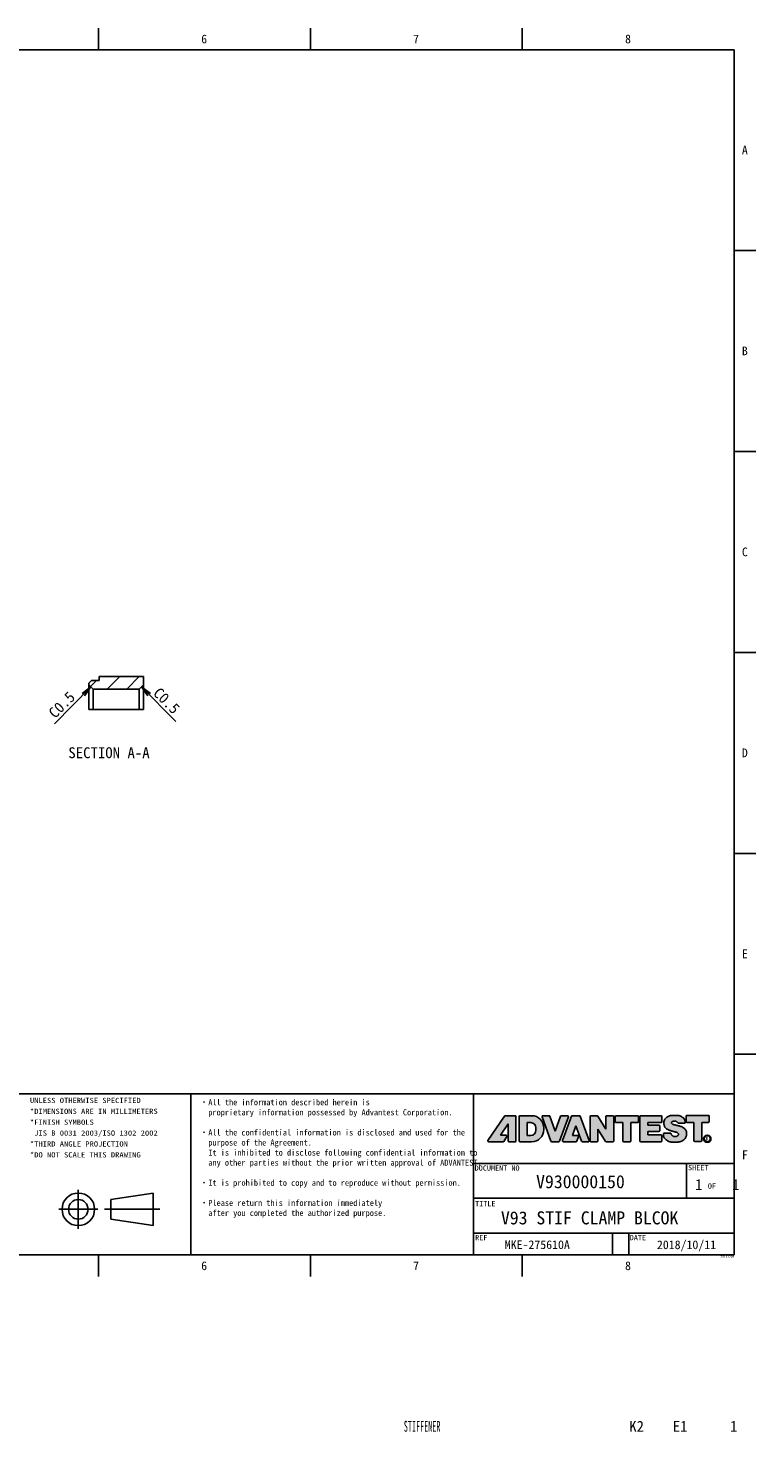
# Model space of a CAD drawing. Extents: x 0 to 415, y -31 to 324.
# Tile 2 of 2: x 248 to 415, y -31 to 292. Entities that reach past the tile are written whole.
import ezdxf
from ezdxf.enums import TextEntityAlignment as Align
from ezdxf.lldxf.tags import DXFTag

# ---------------------------------------------------------------- set-up
doc = ezdxf.new("R2010")
doc.units = 0
for name, color, linetype in [('100', 7, 'CONTINUOUS'), ('DEFAULT', 7, 'CONTINUOUS'), ('LAYER0$C$L0', 7, 'CONTINUOUS'), ('LAYER1$C$L1', 7, 'CONTINUOUS'), ('MKE-275610A', 7, 'CONTINUOUS'), ('ﾃﾞﾌｫﾙﾄ', 7, 'CONTINUOUS')]:
    doc.layers.add(name, color=color, linetype=linetype)
doc.styles.add('SEACAD_ARIAL_TTF', font='txt')
tags = doc.linetypes.add('CENTER2', pattern=[28.575, 19.05, -3.175, 3.175, -3.175]).pattern_tags.tags
tags[10:11] = [DXFTag(74, 4), DXFTag(75, 0), DXFTag(340, '0'), DXFTag(46, 0.0), DXFTag(50, 0.0), DXFTag(44, 0.0), DXFTag(45, 0.0)]
tags[8:9] = [DXFTag(74, 4), DXFTag(75, 0), DXFTag(340, '0'), DXFTag(46, 0.0), DXFTag(50, 0.0), DXFTag(44, 0.0), DXFTag(45, 0.0)]
tags[6:7] = [DXFTag(74, 4), DXFTag(75, 0), DXFTag(340, '0'), DXFTag(46, 0.0), DXFTag(50, 0.0), DXFTag(44, 0.0), DXFTag(45, 0.0)]
tags[4:5] = [DXFTag(74, 4), DXFTag(75, 0), DXFTag(340, '0'), DXFTag(46, 0.0), DXFTag(50, 0.0), DXFTag(44, 0.0), DXFTag(45, 0.0)]

# ---------------------------------------------------------------- blocks, each defined once
blk = doc.blocks.new('SE7')
at = {"layer": 'MKE-275610A', "linetype": 'CONTINUOUS'}
h = blk.add_hatch(dxfattribs=at)
h.set_pattern_fill('LINE', angle=45, style=0)
h.paths.add_polyline_path([(263.94, 142.04), (262.14, 142.04), (261.54, 141.44), (261.54, 141.04), (262.54, 140.04), (273.14, 140.04), (274.14, 141.04), (274.14, 142.94), (263.94, 142.94)])
at = {"layer": 'MKE-275610A', "color": 7, "linetype": 'CONTINUOUS'}
for p, q in [((262.14, 142.04), (261.54, 141.44)), ((263.94, 142.04), (262.14, 142.04)), ((263.94, 142.04), (263.94, 142.94)), ((274.14, 142.94), (263.94, 142.94)), ((274.14, 142.94), (274.14, 141.04)), ((261.54, 141.04), (261.54, 141.44)), ((261.54, 135.34), (261.54, 141.04)), ((261.54, 141.04), (262.54, 140.04)), ((262.54, 140.04), (262.54, 135.34)), ((273.14, 140.04), (262.54, 140.04)), ((273.14, 140.04), (274.14, 141.04)), ((273.14, 135.34), (273.14, 140.04)), ((274.14, 141.04), (274.14, 135.34)), ((262.54, 135.34), (261.54, 135.34)), ((273.14, 135.34), (262.54, 135.34)), ((274.14, 135.34), (273.14, 135.34))]:
    blk.add_line(p, q, dxfattribs=at)
blk = doc.blocks.new('GDIMGGROUP2')
at = {"layer": 'DEFAULT', "color": 7, "linetype": 'CONTINUOUS'}
blk.add_line((273.64, 140.54), (281.55, 132.63), dxfattribs=at)
blk.add_lwpolyline([(275.12, 138.47), (273.64, 140.54), (275.71, 139.06)], dxfattribs=at)
at = {"layer": 'DEFAULT', "color": 7, "linetype": 'CONTINUOUS', "style": 'SEACAD_ARIAL_TTF'}
blk.add_text('C0.5', height=2.5, rotation=315, dxfattribs=at).set_placement((277.92, 140.68), align=Align.TOP_LEFT)
blk = doc.blocks.new('GDIMGGROUP3')
at = {"layer": 'DEFAULT', "color": 7, "linetype": 'CONTINUOUS'}
blk.add_line((262.04, 140.54), (253.61, 132.1), dxfattribs=at)
blk.add_lwpolyline([(259.98, 139.06), (262.04, 140.54), (260.57, 138.47)], dxfattribs=at)
at = {"layer": 'DEFAULT', "color": 7, "linetype": 'CONTINUOUS', "style": 'SEACAD_ARIAL_TTF'}
blk.add_text('C0.5', height=2.5, rotation=45, dxfattribs=at).set_placement((252.02, 134.93), align=Align.TOP_LEFT)

msp = doc.modelspace()

# ---------------------------------------------------------------- hatches: boundary and pattern name
at = {"layer": 'DEFAULT', "linetype": 'CONTINUOUS'}
h = msp.add_hatch(color=7, dxfattribs=at)
edge = h.paths.add_edge_path()
edge.add_arc((358.2, 36.2), 0.2, 180, 270)
edge.add_line((358.2, 36), (359.6, 36))
edge.add_arc((359.6, 36.2), 0.2, 270, 360)
edge.add_line((359.8, 36.2), (359.8, 41.8))
edge.add_arc((359.6, 41.8), 0.2, 0, 90)
edge.add_line((359.6, 42), (357.299, 42))
edge.add_arc((357.299, 41.8), 0.2, 90, 146)
edge.add_line((357.133, 41.912), (353.356, 36.312))
edge.add_arc((353.521, 36.2), 0.2, 146, 270)
edge.add_line((353.521, 36), (356.806, 36))
edge.add_arc((356.806, 36.2), 0.2, 270, 326)
edge.add_line((356.972, 36.088), (357.714, 37.188))
edge.add_arc((357.548, 37.3), 0.2, 326, 450)
edge.add_line((357.548, 37.5), (356.244, 37.5))
edge.add_line((356.244, 37.5), (358, 40.104))
edge.add_line((358, 40.104), (358, 36.2))
h = msp.add_hatch(color=7, dxfattribs=at)
edge = h.paths.add_edge_path()
edge.add_line((363.4, 42), (360.75, 42))
edge.add_arc((360.75, 41.8), 0.2, 90, 180)
edge.add_line((360.55, 41.8), (360.55, 36.2))
edge.add_arc((360.75, 36.2), 0.2, 180, 270)
edge.add_line((360.75, 36), (363.4, 36))
edge.add_arc((363.4, 38.8), 2.8, 270, 360)
edge.add_line((366.2, 38.8), (366.2, 39.2))
edge.add_arc((363.4, 39.2), 2.8, 0, 90)
edge = h.paths.add_edge_path()
edge.add_line((362.35, 37.451), (363.19, 37.451))
edge.add_arc((363.19, 38.651), 1.2, 270, 360)
edge.add_line((364.39, 38.651), (364.39, 39.2))
edge.add_arc((363.19, 39.2), 1.2, 0, 90)
edge.add_line((363.19, 40.4), (362.35, 40.4))
edge.add_line((362.35, 40.4), (362.35, 37.451))
h = msp.add_hatch(color=7, dxfattribs=at)
edge = h.paths.add_edge_path()
edge.add_line((365.788, 41.732), (367.827, 36.132))
edge.add_arc((368.015, 36.2), 0.2, 200, 270)
edge.add_line((368.015, 36), (369.625, 36))
edge.add_arc((369.625, 36.2), 0.2, 270, 340)
edge.add_line((369.813, 36.132), (371.851, 41.732))
edge.add_arc((371.663, 41.8), 0.2, 340, 450)
edge.add_line((371.663, 42), (370.252, 42))
edge.add_arc((370.252, 41.8), 0.2, 90, 160)
edge.add_line((370.064, 41.868), (368.827, 38.47))
edge.add_line((368.827, 38.47), (367.59, 41.868))
edge.add_arc((367.402, 41.8), 0.2, 20, 90)
edge.add_line((367.402, 42), (365.976, 42))
edge.add_arc((365.976, 41.8), 0.2, 90, 200)
h = msp.add_hatch(color=7, dxfattribs=at)
edge = h.paths.add_edge_path()
edge.add_line((376.621, 36.268), (374.583, 41.868))
edge.add_arc((374.395, 41.8), 0.2, 20, 90)
edge.add_line((374.395, 42), (372.754, 42))
edge.add_arc((372.754, 41.8), 0.2, 90, 160)
edge.add_line((372.566, 41.868), (370.528, 36.268))
edge.add_arc((370.716, 36.2), 0.2, 160, 270)
edge.add_line((370.716, 36), (373.628, 36))
edge.add_arc((373.628, 36.2), 0.2, 270, 340)
edge.add_line((373.816, 36.132), (374.199, 37.183))
edge.add_arc((374.011, 37.251), 0.2, 340, 450)
edge.add_line((374.011, 37.451), (372.773, 37.451))
edge.add_line((372.773, 37.451), (373.573, 39.651))
edge.add_line((373.573, 39.651), (374.854, 36.132))
edge.add_arc((375.042, 36.2), 0.2, 200, 270)
edge.add_line((375.042, 36), (376.433, 36))
edge.add_arc((376.433, 36.2), 0.2, 270, 380)
h = msp.add_hatch(color=7, dxfattribs=at)
edge = h.paths.add_edge_path()
edge.add_line((376.85, 41.8), (376.85, 36.2))
edge.add_arc((377.05, 36.2), 0.2, 180, 270)
edge.add_line((377.05, 36), (378.447, 36))
edge.add_arc((378.447, 36.2), 0.2, 270, 360)
edge.add_line((378.647, 36.2), (378.647, 38.92))
edge.add_line((378.647, 38.92), (380.413, 36.094))
edge.add_arc((380.583, 36.2), 0.2, 212, 270)
edge.add_line((380.583, 36), (382.074, 36))
edge.add_arc((382.074, 36.2), 0.2, 270, 360)
edge.add_line((382.274, 36.2), (382.274, 41.8))
edge.add_arc((382.074, 41.8), 0.2, 0, 90)
edge.add_line((382.074, 42), (380.7, 42))
edge.add_arc((380.7, 41.8), 0.2, 90, 180)
edge.add_line((380.5, 41.8), (380.5, 38.873))
edge.add_line((380.5, 38.873), (378.605, 41.906))
edge.add_arc((378.435, 41.8), 0.2, 32, 90)
edge.add_line((378.435, 42), (377.05, 42))
edge.add_arc((377.05, 41.8), 0.2, 90, 180)
h = msp.add_hatch(color=7, dxfattribs=at)
edge = h.paths.add_edge_path()
edge.add_line((382.85, 40.4), (384.41, 40.4))
edge.add_line((384.41, 40.4), (384.41, 36.2))
edge.add_arc((384.61, 36.2), 0.2, 180, 270)
edge.add_line((384.61, 36), (386.02, 36))
edge.add_arc((386.02, 36.2), 0.2, 270, 360)
edge.add_line((386.22, 36.2), (386.22, 40.4))
edge.add_line((386.22, 40.4), (387.75, 40.4))
edge.add_arc((387.75, 40.6), 0.2, 270, 360)
edge.add_line((387.95, 40.6), (387.95, 41.8))
edge.add_arc((387.75, 41.8), 0.2, 0, 90)
edge.add_line((387.75, 42), (382.85, 42))
edge.add_arc((382.85, 41.8), 0.2, 90, 180)
edge.add_line((382.65, 41.8), (382.65, 40.6))
edge.add_arc((382.85, 40.6), 0.2, 180, 270)
h = msp.add_hatch(color=7, dxfattribs=at)
edge = h.paths.add_edge_path()
edge.add_line((390.12, 39.8), (390.12, 40.4))
edge.add_line((390.12, 40.4), (393.15, 40.4))
edge.add_arc((393.15, 40.6), 0.2, 270, 360)
edge.add_line((393.35, 40.6), (393.35, 41.8))
edge.add_arc((393.15, 41.8), 0.2, 0, 90)
edge.add_line((393.15, 42), (388.5, 42))
edge.add_arc((388.5, 41.8), 0.2, 90, 180)
edge.add_line((388.3, 41.8), (388.3, 36.2))
edge.add_arc((388.5, 36.2), 0.2, 180, 270)
edge.add_line((388.5, 36), (393.15, 36))
edge.add_arc((393.15, 36.2), 0.2, 270, 360)
edge.add_line((393.35, 36.2), (393.35, 37.4))
edge.add_arc((393.15, 37.4), 0.2, 0, 90)
edge.add_line((393.15, 37.6), (390.12, 37.6))
edge.add_line((390.12, 37.6), (390.12, 38.346))
edge.add_line((390.12, 38.346), (392.7, 38.346))
edge.add_arc((392.7, 38.546), 0.2, 270, 360)
edge.add_line((392.9, 38.546), (392.9, 39.6))
edge.add_arc((392.7, 39.6), 0.2, 0, 90)
edge.add_line((392.7, 39.8), (390.12, 39.8))
h = msp.add_hatch(color=7, dxfattribs=at)
edge = h.paths.add_edge_path()
edge.add_spline(control_points=[(395.612, 40.525), (395.627, 40.541), (395.698, 40.611), (395.879, 40.722), (396.058, 40.753), (396.17, 40.75)], knot_values=[0, 0, 0, 0, 0.1076395, 0.4858972, 1, 1, 1, 1], degree=3, periodic=0)
edge.add_line((396.17, 40.75), (396.37, 40.75))
edge.add_spline(control_points=[(396.37, 40.75), (396.436, 40.748), (396.568, 40.729), (396.756, 40.666), (396.896, 40.561), (396.997, 40.445), (397.057, 40.344), (397.077, 40.272), (397.089, 40.25)], knot_values=[0, 0, 0, 0, 0.2094163, 0.4283958, 0.6270146, 0.7625708, 0.9194681, 1, 1, 1, 1], degree=3, periodic=0)
edge.add_line((397.089, 40.25), (398.515, 40.25))
edge.add_arc((398.515, 40.45), 0.2, 270, 360)
edge.add_line((398.715, 40.45), (398.715, 40.555))
edge.add_arc((397.715, 40.555), 1, 0, 18.80925)
edge.add_spline(control_points=[(398.662, 40.877), (398.644, 40.929), (398.593, 41.061), (398.496, 41.279), (398.301, 41.496), (398.034, 41.725), (397.67, 41.895), (397.272, 42.039), (397, 42.061), (396.871, 42.06)], knot_values=[0, 0, 0, 0, 0.0720241, 0.1842917, 0.3111307, 0.4493697, 0.6426413, 0.8328471, 1, 1, 1, 1], degree=3, periodic=0)
edge.add_line((396.871, 42.06), (395.694, 42.06))
edge.add_arc((395.694, 41.06), 1, 90, 98.18489)
edge.add_spline(control_points=[(395.551, 42.05), (395.474, 42.039), (395.322, 42.01), (395.082, 41.949), (394.865, 41.846), (394.623, 41.739), (394.393, 41.564), (394.156, 41.335), (393.945, 40.997), (393.87, 40.731), (393.85, 40.56)], knot_values=[0, 0, 0, 0, 0.0962463, 0.1908733, 0.3037171, 0.3912793, 0.5159168, 0.657185, 0.7960276, 1, 1, 1, 1], degree=3, periodic=0)
edge.add_line((393.85, 40.56), (393.85, 40.009))
edge.add_spline(control_points=[(393.85, 40.009), (393.851, 39.916), (393.879, 39.749), (393.992, 39.47), (394.175, 39.205), (394.452, 38.97), (394.753, 38.799), (395.054, 38.665), (395.348, 38.562), (395.638, 38.466), (395.948, 38.375), (396.256, 38.296), (396.556, 38.218), (396.822, 38.142), (397.04, 38.026), (397.183, 37.862), (397.197, 37.668), (397.138, 37.516), (397.036, 37.41), (396.917, 37.33), (396.767, 37.274), (396.611, 37.217), (396.414, 37.209), (396.191, 37.206), (395.975, 37.278), (395.791, 37.376), (395.649, 37.497), (395.541, 37.641), (395.489, 37.783), (395.462, 37.88), (395.451, 37.935), (395.445, 37.95)], knot_values=[0, 0, 0, 0, 0.0406149, 0.0762705, 0.1339006, 0.1829548, 0.2375226, 0.2886046, 0.330561, 0.376933, 0.4255239, 0.4751948, 0.5193657, 0.5646536, 0.5986042, 0.6291439, 0.6572312, 0.6811769, 0.7000723, 0.7222508, 0.7446679, 0.7718843, 0.7959853, 0.8327039, 0.871101, 0.8961624, 0.9259386, 0.953904, 0.9760401, 0.9926203, 1, 1, 1, 1], degree=3, periodic=0)
edge.add_line((395.445, 37.95), (393.9, 37.95))
edge.add_arc((393.9, 37.75), 0.2, 90, 180)
edge.add_line((393.7, 37.75), (393.7, 37.37))
edge.add_spline(control_points=[(393.7, 37.37), (393.723, 37.264), (393.8, 37.034), (394.017, 36.717), (394.31, 36.441), (394.635, 36.22), (394.989, 36.073), (395.346, 35.965), (395.623, 35.917), (395.777, 35.913), (395.81, 35.91)], knot_values=[0, 0, 0, 0, 0.1164458, 0.2663882, 0.4133937, 0.5557548, 0.6940673, 0.8312188, 0.9640681, 1, 1, 1, 1], degree=3, periodic=0)
edge.add_line((395.81, 35.91), (396.94, 35.91))
edge.add_spline(control_points=[(396.94, 35.91), (397.094, 35.912), (397.315, 35.944), (397.723, 36.068), (398.069, 36.217), (398.374, 36.421), (398.659, 36.65), (398.814, 36.894), (398.949, 37.141), (399.014, 37.375), (399.048, 37.52), (399.048, 37.618)], knot_values=[0, 0, 0, 0, 0.1212183, 0.2719184, 0.4286032, 0.5384283, 0.6455634, 0.7436637, 0.8556935, 0.9323786, 1, 1, 1, 1], degree=3, periodic=0)
edge.add_line((399.048, 37.618), (399.048, 38.126))
edge.add_arc((398.642, 38.126), 0.406, 0, 6.3846)
edge.add_spline(control_points=[(399.046, 38.171), (399.039, 38.226), (399.019, 38.322), (398.969, 38.53), (398.834, 38.742), (398.653, 38.989), (398.352, 39.221), (398.059, 39.389), (397.685, 39.548), (397.367, 39.648), (396.966, 39.732), (396.578, 39.823), (396.256, 39.887), (395.947, 39.987), (395.721, 40.083), (395.602, 40.201), (395.567, 40.28), (395.56, 40.3)], knot_values=[0, 0, 0, 0, 0.0244855, 0.0706908, 0.1373875, 0.2083629, 0.2906844, 0.3891726, 0.4700363, 0.5499691, 0.636439, 0.7387077, 0.826866, 0.8955851, 0.9405712, 0.9860185, 1, 1, 1, 1], degree=3, periodic=0)
edge.add_line((395.56, 40.3), (395.56, 40.39))
edge.add_arc((395.76, 40.39), 0.2, 137.5195, 180, ccw=False)
h = msp.add_hatch(color=7, dxfattribs=at)
edge = h.paths.add_edge_path()
edge.add_line((400.71, 40.46), (400.71, 36.26))
edge.add_arc((400.91, 36.26), 0.2, 180, 270)
edge.add_line((400.91, 36.06), (402.32, 36.06))
edge.add_arc((402.32, 36.26), 0.2, 270, 360)
edge.add_line((402.52, 36.26), (402.52, 40.46))
edge.add_line((402.52, 40.46), (404.05, 40.46))
edge.add_arc((404.05, 40.66), 0.2, 270, 360)
edge.add_line((404.25, 40.66), (404.25, 41.86))
edge.add_arc((404.05, 41.86), 0.2, 0, 90)
edge.add_line((404.05, 42.06), (399.15, 42.06))
edge.add_arc((399.15, 41.86), 0.2, 90, 180)
edge.add_line((398.95, 41.86), (398.95, 40.66))
edge.add_arc((399.15, 40.66), 0.2, 180, 270)
edge.add_line((399.15, 40.46), (400.71, 40.46))

# ---------------------------------------------------------------- linework, layer by layer
at = {"layer": '100', "color": 7, "linetype": 'CONTINUOUS'}
for p, q in [((357.299, 42), (359.6, 42)), ((360.75, 42), (363.4, 42)), ((365.976, 42), (367.402, 42)), ((370.252, 42), (371.663, 42)), ((372.754, 42), (374.395, 42)), ((377.05, 42), (378.435, 42)), ((380.7, 42), (382.074, 42)), ((382.85, 42), (387.75, 42)), ((388.5, 42), (393.15, 42)), ((395.694, 42.06), (396.871, 42.06)), ((399.15, 42.06), (404.05, 42.06)), ((353.356, 36.312), (357.133, 41.912)), ((356.244, 37.5), (358, 40.104)), ((358, 40.104), (358, 36.2)), ((359.8, 41.8), (359.8, 36.2)), ((360.55, 41.8), (360.55, 36.2)), ((362.35, 40.4), (363.19, 40.4)), ((362.35, 40.4), (362.35, 37.451)), ((364.39, 39.2), (364.39, 38.651)), ((365.788, 41.732), (367.827, 36.132)), ((366.2, 39.2), (366.2, 38.8)), ((367.59, 41.868), (368.827, 38.47)), ((370.064, 41.868), (368.827, 38.47)), ((371.851, 41.732), (369.813, 36.132)), ((372.566, 41.868), (370.528, 36.268)), ((373.573, 39.651), (372.773, 37.451)), ((373.573, 39.651), (374.854, 36.132)), ((374.583, 41.868), (376.621, 36.268)), ((376.85, 41.8), (376.85, 36.2)), ((378.605, 41.906), (380.5, 38.873)), ((378.647, 38.92), (378.647, 36.2)), ((378.647, 38.92), (380.413, 36.094)), ((380.5, 41.8), (380.5, 38.873)), ((382.274, 41.8), (382.274, 36.2)), ((382.65, 41.8), (382.65, 40.6)), ((382.85, 40.4), (384.41, 40.4)), ((384.41, 40.4), (384.41, 36.2)), ((386.22, 40.4), (386.22, 36.2)), ((386.22, 40.4), (387.75, 40.4)), ((387.95, 41.8), (387.95, 40.6)), ((388.3, 41.8), (388.3, 36.2)), ((390.12, 40.4), (390.12, 39.8)), ((390.12, 40.4), (393.15, 40.4)), ((390.12, 39.8), (392.7, 39.8)), ((392.9, 39.6), (392.9, 38.546)), ((393.35, 41.8), (393.35, 40.6)), ((393.85, 40.56), (393.85, 40.009)), ((395.56, 40.39), (395.56, 40.3)), ((396.17, 40.75), (396.37, 40.75)), ((397.089, 40.25), (398.515, 40.25)), ((398.715, 40.555), (398.715, 40.45)), ((398.95, 41.86), (398.95, 40.66)), ((399.15, 40.46), (400.71, 40.46)), ((400.71, 40.46), (400.71, 36.26)), ((402.52, 40.46), (402.52, 36.26)), ((402.52, 40.46), (404.05, 40.46)), ((404.25, 41.86), (404.25, 40.66)), ((353.521, 36), (356.806, 36)), ((356.244, 37.5), (357.548, 37.5)), ((356.972, 36.088), (357.714, 37.188)), ((358.2, 36), (359.6, 36)), ((360.75, 36), (363.4, 36)), ((362.35, 37.451), (363.19, 37.451)), ((368.015, 36), (369.625, 36)), ((370.716, 36), (373.628, 36)), ((372.773, 37.451), (374.011, 37.451)), ((374.199, 37.183), (373.816, 36.132)), ((375.042, 36), (376.433, 36)), ((377.05, 36), (378.447, 36)), ((380.583, 36), (382.074, 36)), ((384.61, 36), (386.02, 36)), ((388.5, 36), (393.15, 36)), ((390.12, 38.346), (390.12, 37.6)), ((390.12, 38.346), (392.7, 38.346)), ((390.12, 37.6), (393.15, 37.6)), ((393.35, 37.4), (393.35, 36.2)), ((393.7, 37.75), (393.7, 37.37)), ((393.9, 37.95), (395.445, 37.95)), ((395.81, 35.91), (396.94, 35.91)), ((399.048, 38.126), (399.048, 37.618)), ((400.91, 36.06), (402.32, 36.06))]:
    msp.add_line(p, q, dxfattribs=at)
for radius in [0.85, 0.7]:
    msp.add_circle((403.806, 36.69), radius, dxfattribs=at)
for centre, radius, start, end in [((357.299, 41.8), 0.2, 90, 146), ((359.6, 41.8), 0.2, 0, 90), ((360.75, 41.8), 0.2, 90, 180), ((363.4, 39.2), 2.8, 0, 90), ((365.976, 41.8), 0.2, 90, 200), ((367.402, 41.8), 0.2, 20, 90), ((370.252, 41.8), 0.2, 90, 160), ((371.663, 41.8), 0.2, 340, 90), ((372.754, 41.8), 0.2, 90, 160), ((374.395, 41.8), 0.2, 20, 90), ((377.05, 41.8), 0.2, 90, 180), ((378.435, 41.8), 0.2, 32, 90), ((380.7, 41.8), 0.2, 90, 180), ((382.074, 41.8), 0.2, 0, 90), ((382.85, 41.8), 0.2, 90, 180), ((387.75, 41.8), 0.2, 0, 90), ((388.5, 41.8), 0.2, 90, 180), ((393.15, 41.8), 0.2, 0, 90), ((395.694, 41.06), 1, 90, 98.18488), ((399.15, 41.86), 0.2, 90, 180), ((404.05, 41.86), 0.2, 0, 90), ((363.19, 39.2), 1.2, 0, 90), ((363.4, 38.8), 2.8, 270, 0), ((382.85, 40.6), 0.2, 180, 270), ((387.75, 40.6), 0.2, 270, 0), ((392.7, 39.6), 0.2, 0, 90), ((393.15, 40.6), 0.2, 270, 0), ((395.76, 40.39), 0.2, 137.5195, 180), ((398.515, 40.45), 0.2, 270, 0), ((397.715, 40.555), 1, 0, 18.80925), ((399.15, 40.66), 0.2, 180, 270), ((404.05, 40.66), 0.2, 270, 0), ((353.521, 36.2), 0.2, 146, 270), ((356.806, 36.2), 0.2, 270, 326), ((357.548, 37.3), 0.2, 326, 90), ((358.2, 36.2), 0.2, 180, 270), ((359.6, 36.2), 0.2, 270, 0), ((360.75, 36.2), 0.2, 180, 270), ((363.19, 38.651), 1.2, 270, 0), ((368.015, 36.2), 0.2, 200, 270), ((369.625, 36.2), 0.2, 270, 340), ((370.716, 36.2), 0.2, 160, 270), ((373.628, 36.2), 0.2, 270, 340), ((374.011, 37.251), 0.2, 340, 90), ((375.042, 36.2), 0.2, 200, 270), ((376.433, 36.2), 0.2, 270, 20), ((377.05, 36.2), 0.2, 180, 270), ((378.447, 36.2), 0.2, 270, 0), ((380.583, 36.2), 0.2, 212, 270), ((382.074, 36.2), 0.2, 270, 0), ((384.61, 36.2), 0.2, 180, 270), ((386.02, 36.2), 0.2, 270, 0), ((388.5, 36.2), 0.2, 180, 270), ((392.7, 38.546), 0.2, 270, 0), ((393.15, 37.4), 0.2, 0, 90), ((393.15, 36.2), 0.2, 270, 0), ((393.9, 37.75), 0.2, 90, 180), ((398.642, 38.126), 0.406, 0, 6.3846), ((400.91, 36.26), 0.2, 180, 270), ((402.32, 36.26), 0.2, 270, 0)]:
    msp.add_arc(centre, radius, start, end, dxfattribs=at)
for points, knots in [([(393.85, 40.56), (393.87, 40.731), (393.945, 40.997), (394.156, 41.335), (394.393, 41.564), (394.623, 41.739), (394.865, 41.846), (395.082, 41.949), (395.322, 42.01), (395.474, 42.039), (395.551, 42.05)], [0, 0, 0, 0, 0.2039724, 0.342815, 0.4840832, 0.6087207, 0.6962829, 0.8091267, 0.9037537, 1, 1, 1, 1]), ([(396.871, 42.06), (397, 42.061), (397.272, 42.039), (397.67, 41.895), (398.034, 41.725), (398.301, 41.496), (398.496, 41.279), (398.593, 41.061), (398.644, 40.929), (398.662, 40.877)], [0, 0, 0, 0, 0.1671529, 0.3573587, 0.5506303, 0.6888693, 0.8157083, 0.9279759, 1, 1, 1, 1]), ([(393.85, 40.009), (393.851, 39.916), (393.879, 39.749), (393.992, 39.47), (394.175, 39.205), (394.452, 38.97), (394.753, 38.799), (395.054, 38.665), (395.348, 38.562), (395.638, 38.466), (395.948, 38.375), (396.256, 38.296), (396.556, 38.218), (396.822, 38.142), (397.04, 38.026), (397.183, 37.862), (397.197, 37.668), (397.138, 37.516), (397.036, 37.41), (396.917, 37.33), (396.767, 37.274), (396.611, 37.217), (396.414, 37.209), (396.191, 37.206), (395.975, 37.278), (395.791, 37.376), (395.649, 37.497), (395.541, 37.641), (395.489, 37.783), (395.462, 37.88), (395.451, 37.935), (395.445, 37.95)], [0, 0, 0, 0, 0.0406149, 0.0762705, 0.1339006, 0.1829548, 0.2375226, 0.2886046, 0.330561, 0.376933, 0.4255239, 0.4751948, 0.5193657, 0.5646536, 0.5986042, 0.6291439, 0.6572312, 0.6811769, 0.7000723, 0.7222508, 0.7446679, 0.7718843, 0.7959853, 0.8327039, 0.871101, 0.8961624, 0.9259386, 0.953904, 0.9760401, 0.9926203, 1, 1, 1, 1]), ([(395.56, 40.3), (395.567, 40.28), (395.602, 40.201), (395.721, 40.083), (395.947, 39.987), (396.256, 39.887), (396.578, 39.823), (396.966, 39.732), (397.367, 39.648), (397.685, 39.548), (398.059, 39.389), (398.352, 39.221), (398.653, 38.989), (398.834, 38.742), (398.969, 38.53), (399.019, 38.322), (399.039, 38.226), (399.046, 38.171)], [0, 0, 0, 0, 0.0139815, 0.0594288, 0.1044149, 0.173134, 0.2612923, 0.363561, 0.4500309, 0.5299637, 0.6108274, 0.7093156, 0.7916371, 0.8626125, 0.9293092, 0.9755145, 1, 1, 1, 1]), ([(395.612, 40.525), (395.627, 40.541), (395.698, 40.611), (395.879, 40.722), (396.058, 40.753), (396.17, 40.75)], [0, 0, 0, 0, 0.1076395, 0.4858972, 1, 1, 1, 1]), ([(396.37, 40.75), (396.436, 40.748), (396.568, 40.729), (396.756, 40.666), (396.896, 40.561), (396.997, 40.445), (397.057, 40.344), (397.077, 40.272), (397.089, 40.25)], [0, 0, 0, 0, 0.2094163, 0.4283958, 0.6270146, 0.7625708, 0.9194681, 1, 1, 1, 1]), ([(393.7, 37.37), (393.723, 37.264), (393.8, 37.034), (394.017, 36.717), (394.31, 36.441), (394.635, 36.22), (394.989, 36.073), (395.346, 35.965), (395.623, 35.917), (395.777, 35.913), (395.81, 35.91)], [0, 0, 0, 0, 0.1164458, 0.2663882, 0.4133937, 0.5557548, 0.6940673, 0.8312188, 0.9640681, 1, 1, 1, 1]), ([(396.94, 35.91), (397.094, 35.912), (397.315, 35.944), (397.723, 36.068), (398.069, 36.217), (398.374, 36.421), (398.659, 36.65), (398.814, 36.894), (398.949, 37.141), (399.014, 37.375), (399.048, 37.52), (399.048, 37.618)], [0, 0, 0, 0, 0.1212183, 0.2719184, 0.4286032, 0.5384283, 0.6455634, 0.7436637, 0.8556935, 0.9323786, 1, 1, 1, 1])]:
    msp.add_open_spline(points, degree=3, knots=knots, dxfattribs=at)
at = {"layer": 'LAYER0$C$L0', "color": 7, "linetype": 'CONTINUOUS'}
for p, q in [((263.75, 287), (263.75, 292)), ((312.5, 287), (312.5, 292)), ((361.25, 287), (361.25, 292)), ((20, 287), (410, 287)), ((410, 10), (410, 287)), ((410, 240.9), (415, 240.9)), ((410, 194.7), (415, 194.7)), ((410, 148.5), (415, 148.5)), ((410, 102.3), (415, 102.3)), ((410, 56.1), (415, 56.1)), ((276.375, 24.223), (266.625, 22.723)), ((266.625, 18.223), (266.625, 22.723)), ((276.375, 16.723), (276.375, 24.223)), ((266.625, 18.223), (276.375, 16.723)), ((20, 10), (410, 10)), ((263.75, 5), (263.75, 10)), ((312.5, 5), (312.5, 10)), ((361.25, 5), (361.25, 10))]:
    msp.add_line(p, q, dxfattribs=at)
at = {"layer": 'LAYER0$C$L0', "color": 7, "linetype": 'CENTER2'}
for p, q in [((259.125, 15.973), (259.125, 24.973)), ((254.625, 20.473), (263.625, 20.473)), ((265.125, 20.473), (277.875, 20.473))]:
    msp.add_line(p, q, dxfattribs=at)
at = {"layer": 'LAYER0$C$L0', "color": 7, "linetype": 'CONTINUOUS'}
for radius in [3.75, 2.25]:
    msp.add_circle((259.125, 20.473), radius, dxfattribs=at)
at = {"layer": 'LAYER1$C$L1', "color": 7, "linetype": 'CONTINUOUS'}
for p, q in [((171, 47), (410, 47)), ((285, 47), (285, 10)), ((350, 47), (350, 10)), ((350, 47), (350, 10)), ((410, 31), (350, 31)), ((350, 23), (410, 23)), ((350, 15), (410, 15)), ((385.738, 10), (385.738, 15))]:
    msp.add_line(p, q, dxfattribs=at)
at = {"layer": 'ﾃﾞﾌｫﾙﾄ', "color": 7, "linetype": 'CONTINUOUS'}
for p, q in [((399, 31), (399, 23)), ((382.038, 10), (382.038, 15))]:
    msp.add_line(p, q, dxfattribs=at)

# ---------------------------------------------------------------- block references
at = {"layer": 'DEFAULT'}
for name in ['SE7', 'GDIMGGROUP3', 'GDIMGGROUP2']:
    msp.add_blockref(name, (0, 0), dxfattribs=at)

# ---------------------------------------------------------------- texts
at = {"layer": 'DEFAULT', "color": 7, "linetype": 'CONTINUOUS', "style": 'SEACAD_ARIAL_TTF'}
for s, height, p in [('SECTION A-A', 2.5, (256.828, 126.676)), ('V930000150', 3, (364.426, 28.326)), ('1    1', 2.5, (400.998, 27.401)), ('V93 STIF CLAMP BLCOK', 3, (356.337, 20.008)), ('MKE-275610A', 2, (357.227, 13.339)), ('2018/10/11', 2, (392.223, 13.321)), ('20161209', 0.5, (406.861, 9.837)), ('K2', 2.5, (385.853, -28.152)), ('E1', 2.5, (395.853, -28.152)), ('1', 2.5, (409.022, -28.152))]:
    msp.add_text(s, height=height, dxfattribs=at).set_placement(p, align=Align.TOP_LEFT)
at = {"layer": 'DEFAULT', "color": 7, "linetype": 'CONTINUOUS', "style": 'SEACAD_ARIAL_TTF', "width": 0.55}
msp.add_text('STIFFENER', height=2.5, dxfattribs=at).set_placement((334, -28.152), align=Align.TOP_LEFT)
at = {"layer": 'LAYER1$C$L1', "color": 7, "linetype": 'CONTINUOUS', "style": 'SEACAD_ARIAL_TTF'}
for s, height, p in [('6', 2, (287.392, 290.5)), ('7', 2, (336.142, 290.5)), ('8', 2, (384.892, 290.5)), ('A', 2, (411.767, 265)), ('B', 2, (411.767, 218.8)), ('C', 2, (411.767, 172.6)), ('D', 2, (411.767, 126.4)), ('E', 2, (411.767, 80.2)), ('・All the information described herein is', 1.4, (287.07, 45.783)), ('\u3000proprietary information possessed by Advantest Corporation.', 1.4, (287.07, 43.47)), ('・All the confidential information is disclosed and used for the', 1.4, (287.07, 38.844)), ('\u3000purpose of the Agreement.', 1.4, (287.07, 36.531)), ('R', 0.8, (403.452, 37.084)), ('\u3000It is inhibited to disclose following confidential information to', 1.4, (287.07, 34.218)), ('F', 2, (411.767, 34)), ('\u3000any other parties without the prior written approval of ADVANTEST.', 1.4, (287.07, 31.905)), ('・It is prohibited to copy and to reproduce without permission.', 1.4, (287.07, 27.279)), ('・Please return this information immediately', 1.4, (287.07, 22.652)), ('\u3000after you completed the authorized purpose.', 1.4, (287.07, 20.339)), ('6', 2, (287.392, 8.5)), ('7', 2, (336.142, 8.5)), ('8', 2, (384.892, 8.5))]:
    msp.add_text(s, height=height, dxfattribs=at).set_placement(p, align=Align.TOP_LEFT)
at = {"layer": 'LAYER1$C$L1', "color": 7, "linetype": 'CONTINUOUS', "style": 'SEACAD_ARIAL_TTF', "width": 1.2}
for s, p in [('UNLESS OTHERWISE SPECIFIED', (248, 46.1)), ('*DIMENSIONS ARE IN MILLIMETERS', (248, 43.6)), ('*FINISH SYMBOLS', (248, 41.1)), ('*THIRD ANGLE PROJECTION', (248, 36.1)), (' JIS B 0031 2003/ISO 1302 2002', (248, 38.6)), ('*DO NOT SCALE THIS DRAWING', (248, 33.6))]:
    msp.add_text(s, height=1.2, dxfattribs=at).set_placement(p, align=Align.TOP_LEFT)
at = {"layer": 'ﾃﾞﾌｫﾙﾄ', "color": 7, "linetype": 'CONTINUOUS', "style": 'SEACAD_ARIAL_TTF'}
for s, p in [('DOCUMENT NO', (350.292, 30.556)), ('SHEET', (399.384, 30.655)), (' OF', (402.993, 26.417)), ('TITLE', (350.4, 22.368)), ('REF', (350.415, 14.576)), ('DATE', (385.967, 14.565))]:
    msp.add_text(s, height=1.2, dxfattribs=at).set_placement(p, align=Align.TOP_LEFT)

doc.saveas('drawing.dxf')
